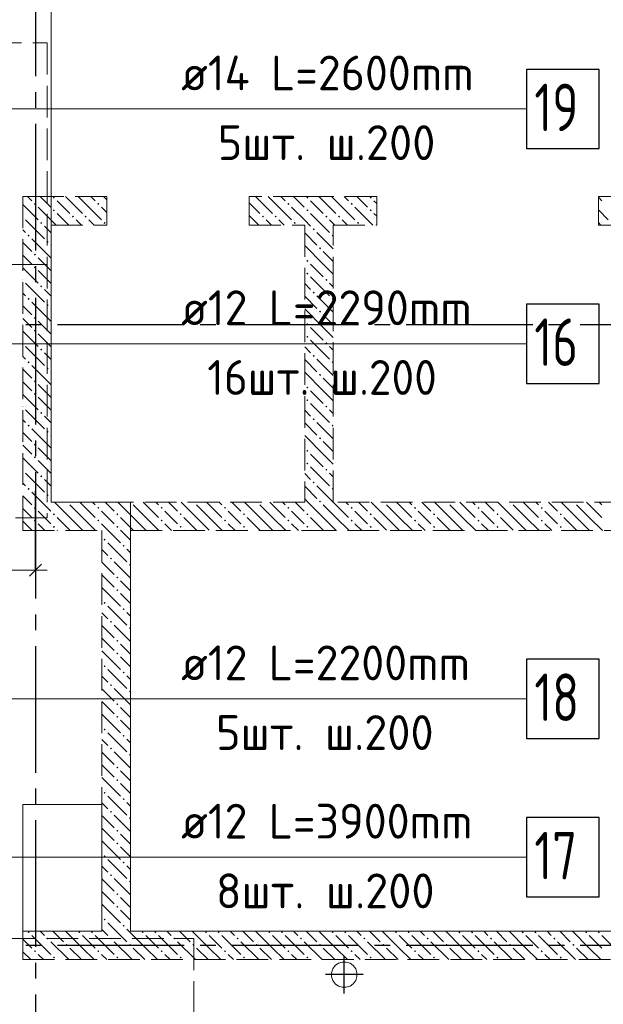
# Model space of a CAD drawing. Header units: millimetres. Extents: x 0 to 43617, y 0 to 59400.
# Tile 21 of 25: x 16225 to 19909, y 41958 to 48177. Entities that reach past the tile are written whole.
import ezdxf

# ---------------------------------------------------------------- set-up
doc = ezdxf.new("R2010")
doc.units = ezdxf.units.MM
doc.linetypes.add('______2', pattern=[270, 200, -70])
doc.linetypes.add('______5', pattern=[1100, 800, -100, 100, -100])
for name, color, linetype, lineweight in [('Standard', 7, 'Continuous', 25), ('ДОП Верх по У', 7, 'Continuous', 25), ('ЖБ Перекрытие верхний уровень', 7, 'Continuous', 35), ('ЖБ Стена верхний уровень', 7, 'Continuous', 35), ('Оси', 40, '______5', 18), ('Позиционная метка номер позиции', 7, 'Continuous', 13), ('Примечания', 7, 'Continuous', 25)]:
    doc.layers.add(name, color=color, linetype=linetype, lineweight=lineweight)
doc.styles.add('ISOCPEUR', font='txt')

msp = doc.modelspace()

# ---------------------------------------------------------------- hatches: boundary and pattern name
at = {"layer": 'ЖБ Стена верхний уровень', "linetype": 'Continuous', "lineweight": 18, "transparency": 33554687}
for points in [[(16314.5, 47013.1), (16321, 47019.6), (16327.5, 47013.1), (16321, 47006.6)], [(16434.5, 47053.1), (16440.9, 47059.6), (16447.4, 47053.1), (16440.9, 47046.6)], [(16714.5, 47013.1), (16721, 47019.6), (16727.5, 47013.1), (16721, 47006.6)], [(17914.5, 47013.1), (17921, 47019.6), (17927.5, 47013.1), (17921, 47006.6)], [(18034.5, 47053.1), (18040.9, 47059.6), (18047.4, 47053.1), (18040.9, 47046.6)], [(18314.5, 47013.1), (18321, 47019.6), (18327.4, 47013.1), (18321, 47006.6)], [(18434.5, 47053.1), (18440.9, 47059.6), (18447.4, 47053.1), (18440.9, 47046.6)], [(16434.5, 46973.1), (16440.9, 46979.6), (16447.4, 46973.1), (16440.9, 46966.6)], [(18034.5, 46973.1), (18040.9, 46979.6), (18047.4, 46973.1), (18040.9, 46966.6)], [(18434.5, 46973.1), (18440.9, 46979.6), (18447.4, 46973.1), (18440.9, 46966.6)], [(16244, 46936.6), (16247.4, 46933.1), (16244, 46929.7)], [(16354.4, 46893.1), (16360.9, 46899.6), (16367.4, 46893.1), (16360.9, 46886.6)], [(16554.4, 46933.1), (16560.9, 46939.6), (16567.4, 46933.1), (16560.9, 46926.6)], [(16634.5, 46933.1), (16640.9, 46939.6), (16647.4, 46933.1), (16640.9, 46926.6)], [(16754.4, 46893.1), (16760.9, 46899.6), (16767.4, 46893.1), (16760.9, 46886.6)], [(17754.4, 46933.1), (17760.9, 46939.6), (17767.4, 46933.1), (17760.9, 46926.6)], [(17834.5, 46933.1), (17840.9, 46939.6), (17847.4, 46933.1), (17840.9, 46926.6)], [(17954.4, 46893.1), (17960.9, 46899.6), (17967.4, 46893.1), (17960.9, 46886.6)], [(18154.4, 46933.1), (18160.9, 46939.6), (18167.4, 46933.1), (18160.9, 46926.6)], [(18234.5, 46933.1), (18240.9, 46939.6), (18247.4, 46933.1), (18240.9, 46926.6)], [(18354.4, 46893.1), (18360.9, 46899.6), (18367.4, 46893.1), (18360.9, 46886.6)], [(18074.5, 46853.1), (18081, 46859.6), (18087.5, 46853.1), (18081, 46846.6)], [(16274.5, 46813.1), (16281, 46819.6), (16287.5, 46813.1), (16281, 46806.6)], [(16394.5, 46773.1), (16401, 46779.6), (16407.5, 46773.1), (16401, 46766.6)], [(18194.5, 46813.1), (18201, 46819.6), (18204, 46816.6), (18204, 46809.7), (18201, 46806.6)], [(18114.5, 46733.1), (18121, 46739.6), (18127.5, 46733.1), (18121, 46726.6)], [(16314.5, 46693.1), (16321, 46699.6), (16327.5, 46693.1), (16321, 46686.6)], [(18034.5, 46653.1), (18040.9, 46659.6), (18047.4, 46653.1), (18040.9, 46646.6)], [(16314.5, 46613.1), (16321, 46619.6), (16327.5, 46613.1), (16321, 46606.6)], [(16244, 46536.6), (16247.4, 46533.1), (16244, 46529.7)], [(18034.5, 46573.1), (18040.9, 46579.6), (18047.4, 46573.1), (18040.9, 46566.6)], [(18154.4, 46533.1), (18160.9, 46539.6), (18167.4, 46533.1), (18160.9, 46526.6)], [(16354.4, 46493.1), (16360.9, 46499.6), (16367.4, 46493.1), (16360.9, 46486.6)], [(18074.5, 46453.1), (18081, 46459.6), (18087.5, 46453.1), (18081, 46446.6)], [(16274.5, 46413.1), (16281, 46419.6), (16287.5, 46413.1), (16281, 46406.6)], [(18194.5, 46413.1), (18201, 46419.6), (18204, 46416.6), (18204, 46409.7), (18201, 46406.6)], [(16394.5, 46373.1), (16401, 46379.6), (16407.5, 46373.1), (16401, 46366.6)], [(18114.5, 46333.1), (18121, 46339.6), (18127.5, 46333.1), (18121, 46326.6)], [(16314.5, 46293.1), (16321, 46299.6), (16327.5, 46293.1), (16321, 46286.6)], [(16314.5, 46213.1), (16321, 46219.6), (16327.5, 46213.1), (16321, 46206.6)], [(18034.5, 46253.1), (18040.9, 46259.6), (18047.4, 46253.1), (18040.9, 46246.6)], [(18034.5, 46173.1), (18040.9, 46179.6), (18047.4, 46173.1), (18040.9, 46166.6)], [(16244, 46136.6), (16247.4, 46133.1), (16244, 46129.7)], [(16354.4, 46093.1), (16360.9, 46099.6), (16367.4, 46093.1), (16360.9, 46086.6)], [(18154.4, 46133.1), (18160.9, 46139.6), (18167.4, 46133.1), (18160.9, 46126.6)], [(18074.5, 46053.1), (18081, 46059.6), (18087.5, 46053.1), (18081, 46046.6)], [(16274.5, 46013.1), (16281, 46019.6), (16287.5, 46013.1), (16281, 46006.6)], [(16394.5, 45973.1), (16401, 45979.6), (16407.5, 45973.1), (16401, 45966.6)], [(18194.5, 46013.1), (18201, 46019.6), (18204, 46016.6), (18204, 46009.7), (18201, 46006.6)], [(16314.5, 45893.1), (16321, 45899.6), (16327.5, 45893.1), (16321, 45886.6)], [(18114.5, 45933.1), (18121, 45939.6), (18127.5, 45933.1), (18121, 45926.6)], [(18034.5, 45853.1), (18040.9, 45859.6), (18047.4, 45853.1), (18040.9, 45846.6)], [(16314.5, 45813.1), (16321, 45819.6), (16327.5, 45813.1), (16321, 45806.6)], [(18034.5, 45773.1), (18040.9, 45779.6), (18047.4, 45773.1), (18040.9, 45766.6)], [(16244, 45736.6), (16247.4, 45733.1), (16244, 45729.7)], [(18154.4, 45733.1), (18160.9, 45739.6), (18167.4, 45733.1), (18160.9, 45726.6)], [(16354.4, 45693.1), (16360.9, 45699.6), (16367.4, 45693.1), (16360.9, 45686.6)], [(18074.5, 45653.1), (18081, 45659.6), (18087.5, 45653.1), (18081, 45646.6)], [(16274.5, 45613.1), (16281, 45619.6), (16287.5, 45613.1), (16281, 45606.6)], [(18194.5, 45613.1), (18201, 45619.6), (18204, 45616.6), (18204, 45609.7), (18201, 45606.6)], [(16394.5, 45573.1), (16401, 45579.6), (16407.5, 45573.1), (16401, 45566.6)], [(18114.5, 45533.1), (18121, 45539.6), (18127.5, 45533.1), (18121, 45526.6)], [(16314.5, 45493.1), (16321, 45499.6), (16327.5, 45493.1), (16321, 45486.6)], [(16314.5, 45413.1), (16321, 45419.6), (16327.5, 45413.1), (16321, 45406.6)], [(18034.5, 45453.1), (18040.9, 45459.6), (18047.4, 45453.1), (18040.9, 45446.6)], [(18034.5, 45373.1), (18040.9, 45379.6), (18047.4, 45373.1), (18040.9, 45366.6)], [(18154.4, 45333.1), (18160.9, 45339.6), (18167.4, 45333.1), (18160.9, 45326.6)], [(16244, 45336.6), (16247.4, 45333.1), (16244, 45329.7)], [(16354.4, 45293.1), (16360.9, 45299.6), (16367.4, 45293.1), (16360.9, 45286.6)], [(16274.5, 45213.1), (16281, 45219.6), (16287.5, 45213.1), (16281, 45206.6)], [(18074.5, 45253.1), (18081, 45259.6), (18087.5, 45253.1), (18081, 45246.6)], [(18194.5, 45213.1), (18201, 45219.6), (18204, 45216.6), (18204, 45209.7), (18201, 45206.6)], [(16394.5, 45173.1), (16401, 45179.6), (16407.5, 45173.1), (16401, 45166.6)], [(16314.5, 45093.1), (16321, 45099.6), (16327.5, 45093.1), (16321, 45086.6)], [(16524.3, 45130), (16521, 45126.6), (16517.6, 45130)], [(16714.5, 45093.1), (16721, 45099.6), (16727.5, 45093.1), (16721, 45086.6)], [(16924.3, 45130), (16921, 45126.6), (16917.6, 45130)], [(17114.5, 45093.1), (17121, 45099.6), (17127.5, 45093.1), (17121, 45086.6)], [(17324.3, 45130), (17321, 45126.6), (17317.6, 45130)], [(17514.5, 45093.1), (17521, 45099.6), (17527.5, 45093.1), (17521, 45086.6)], [(17724.3, 45130), (17721, 45126.6), (17717.6, 45130)], [(17914.5, 45093.1), (17921, 45099.6), (17927.5, 45093.1), (17921, 45086.6)], [(18114.5, 45133.1), (18121, 45139.6), (18127.5, 45133.1), (18124.3, 45130), (18117.6, 45130)], [(18124.3, 45130), (18121, 45126.6), (18117.6, 45130)], [(18314.5, 45093.1), (18321, 45099.6), (18327.4, 45093.1), (18321, 45086.6)], [(18524.3, 45130), (18521, 45126.6), (18517.6, 45130)], [(18714.5, 45093.1), (18721, 45099.6), (18727.4, 45093.1), (18721, 45086.6)], [(18924.3, 45130), (18921, 45126.6), (18917.6, 45130)], [(19114.5, 45093.1), (19121, 45099.6), (19127.4, 45093.1), (19121, 45086.6)], [(19324.3, 45130), (19321, 45126.6), (19317.6, 45130)], [(19514.5, 45093.1), (19521, 45099.6), (19527.4, 45093.1), (19521, 45086.6)], [(19724.3, 45130), (19721, 45126.6), (19717.6, 45130)], [(16434.5, 45053.1), (16440.9, 45059.6), (16447.4, 45053.1), (16440.9, 45046.6)], [(16834.5, 45053.1), (16840.9, 45059.6), (16847.4, 45053.1), (16840.9, 45046.6)], [(17234.5, 45053.1), (17240.9, 45059.6), (17247.4, 45053.1), (17240.9, 45046.6)], [(17634.5, 45053.1), (17640.9, 45059.6), (17647.4, 45053.1), (17640.9, 45046.6)], [(18034.5, 45053.1), (18040.9, 45059.6), (18047.4, 45053.1), (18040.9, 45046.6)], [(18434.5, 45053.1), (18440.9, 45059.6), (18447.4, 45053.1), (18440.9, 45046.6)], [(18834.5, 45053.1), (18840.9, 45059.6), (18847.4, 45053.1), (18840.9, 45046.6)], [(19234.5, 45053.1), (19240.9, 45059.6), (19247.4, 45053.1), (19240.9, 45046.6)], [(19634.5, 45053.1), (19640.9, 45059.6), (19647.4, 45053.1), (19640.9, 45046.6)], [(16314.5, 45013.1), (16321, 45019.6), (16327.5, 45013.1), (16321, 45006.6)], [(16434.5, 44973.1), (16440.9, 44979.6), (16447.4, 44973.1), (16440.9, 44966.6)], [(16714.5, 45013.1), (16721, 45019.6), (16727.5, 45013.1), (16721, 45006.6)], [(16834.5, 44973.1), (16840.9, 44979.6), (16847.4, 44973.1), (16840.9, 44966.6)], [(17114.5, 45013.1), (17121, 45019.6), (17127.5, 45013.1), (17121, 45006.6)], [(17234.5, 44973.1), (17240.9, 44979.6), (17247.4, 44973.1), (17240.9, 44966.6)], [(17514.5, 45013.1), (17521, 45019.6), (17527.5, 45013.1), (17521, 45006.6)], [(17634.5, 44973.1), (17640.9, 44979.6), (17647.4, 44973.1), (17640.9, 44966.6)], [(17914.5, 45013.1), (17921, 45019.6), (17927.5, 45013.1), (17921, 45006.6)], [(18034.5, 44973.1), (18040.9, 44979.6), (18047.4, 44973.1), (18040.9, 44966.6)], [(18314.5, 45013.1), (18321, 45019.6), (18327.4, 45013.1), (18321, 45006.6)], [(18434.5, 44973.1), (18440.9, 44979.6), (18447.4, 44973.1), (18440.9, 44966.6)], [(18714.5, 45013.1), (18721, 45019.6), (18727.4, 45013.1), (18721, 45006.6)], [(18834.5, 44973.1), (18840.9, 44979.6), (18847.4, 44973.1), (18840.9, 44966.6)], [(19114.5, 45013.1), (19121, 45019.6), (19127.4, 45013.1), (19121, 45006.6)], [(19234.5, 44973.1), (19240.9, 44979.6), (19247.4, 44973.1), (19240.9, 44966.6)], [(19514.5, 45013.1), (19521, 45019.6), (19527.4, 45013.1), (19521, 45006.6)], [(19634.5, 44973.1), (19640.9, 44979.6), (19647.4, 44973.1), (19640.9, 44966.6)], [(16754.4, 44893.1), (16760.9, 44899.6), (16767.4, 44893.1), (16760.9, 44886.6)], [(16874.5, 44853.1), (16881, 44859.6), (16887.5, 44853.1), (16881, 44846.6)], [(16794.5, 44773.1), (16801, 44779.6), (16807.5, 44773.1), (16801, 44766.6)], [(16914.5, 44733.1), (16921, 44739.6), (16924, 44736.6), (16924, 44729.7), (16921, 44726.6)], [(16834.5, 44653.1), (16840.9, 44659.6), (16847.4, 44653.1), (16840.9, 44646.6)], [(16834.5, 44573.1), (16840.9, 44579.6), (16847.4, 44573.1), (16840.9, 44566.6)], [(16754.4, 44493.1), (16760.9, 44499.6), (16767.4, 44493.1), (16760.9, 44486.6)], [(16874.5, 44453.1), (16881, 44459.6), (16887.5, 44453.1), (16881, 44446.6)], [(16794.5, 44373.1), (16801, 44379.6), (16807.5, 44373.1), (16801, 44366.6)], [(16914.5, 44333.1), (16921, 44339.6), (16924, 44336.6), (16924, 44329.7), (16921, 44326.6)], [(16834.5, 44253.1), (16840.9, 44259.6), (16847.4, 44253.1), (16840.9, 44246.6)], [(16834.5, 44173.1), (16840.9, 44179.6), (16847.4, 44173.1), (16840.9, 44166.6)], [(16754.4, 44093.1), (16760.9, 44099.6), (16767.4, 44093.1), (16760.9, 44086.6)], [(16874.5, 44053.1), (16881, 44059.6), (16887.5, 44053.1), (16881, 44046.6)], [(16794.5, 43973.1), (16801, 43979.6), (16807.5, 43973.1), (16801, 43966.6)], [(16914.5, 43933.1), (16921, 43939.6), (16924, 43936.6), (16924, 43929.7), (16921, 43926.6)], [(16834.5, 43853.1), (16840.9, 43859.6), (16847.4, 43853.1), (16840.9, 43846.6)], [(16834.5, 43773.1), (16840.9, 43779.6), (16847.4, 43773.1), (16840.9, 43766.6)], [(16754.4, 43693.1), (16760.9, 43699.6), (16767.4, 43693.1), (16760.9, 43686.6)], [(16874.5, 43653.1), (16881, 43659.6), (16887.5, 43653.1), (16881, 43646.6)], [(16794.5, 43573.1), (16801, 43579.6), (16807.5, 43573.1), (16801, 43566.6)], [(16914.5, 43533.1), (16921, 43539.6), (16924, 43536.6), (16924, 43529.7), (16921, 43526.6)], [(16834.5, 43453.1), (16840.9, 43459.6), (16847.4, 43453.1), (16840.9, 43446.6)], [(16834.5, 43373.1), (16840.9, 43379.6), (16847.4, 43373.1), (16840.9, 43366.6)], [(16754.4, 43293.1), (16760.9, 43299.6), (16767.4, 43293.1), (16760.9, 43286.6)], [(16874.5, 43253.1), (16881, 43259.6), (16887.5, 43253.1), (16881, 43246.6)], [(16794.5, 43173.1), (16801, 43179.6), (16807.5, 43173.1), (16801, 43166.6)], [(16914.5, 43133.1), (16921, 43139.6), (16924, 43136.6), (16924, 43129.7), (16921, 43126.6)], [(16834.5, 43053.1), (16840.9, 43059.6), (16847.4, 43053.1), (16840.9, 43046.6)], [(16834.5, 42973.1), (16840.9, 42979.6), (16847.4, 42973.1), (16840.9, 42966.6)], [(16754.4, 42893.1), (16760.9, 42899.6), (16767.4, 42893.1), (16760.9, 42886.6)], [(16874.5, 42853.1), (16881, 42859.6), (16887.5, 42853.1), (16881, 42846.6)], [(16794.5, 42773.1), (16801, 42779.6), (16807.5, 42773.1), (16801, 42766.6)], [(16914.5, 42733.1), (16921, 42739.6), (16924, 42736.6), (16924, 42729.7), (16921, 42726.6)], [(16834.5, 42653.1), (16840.9, 42659.6), (16847.4, 42653.1), (16840.9, 42646.6)], [(16834.5, 42573.1), (16840.9, 42579.6), (16847.4, 42573.1), (16840.9, 42566.6)], [(16754.4, 42493.1), (16760.9, 42499.6), (16767.4, 42493.1), (16760.9, 42486.6)], [(16274.5, 42413.1), (16281, 42419.6), (16287.5, 42413.1), (16281, 42406.6)], [(16594.5, 42413.1), (16601, 42419.6), (16607.5, 42413.1), (16601, 42406.6)], [(16674.5, 42413.1), (16681, 42419.6), (16687.5, 42413.1), (16681, 42406.6)], [(16874.5, 42453.1), (16881, 42459.6), (16887.5, 42453.1), (16881, 42446.6)], [(16994.5, 42413.1), (17001, 42419.6), (17007.5, 42413.1), (17001, 42406.6)], [(17074.5, 42413.1), (17081, 42419.6), (17087.5, 42413.1), (17081, 42406.6)], [(17394.5, 42413.1), (17401, 42419.6), (17407.5, 42413.1), (17401, 42406.6)], [(17474.5, 42413.1), (17481, 42419.6), (17487.5, 42413.1), (17481, 42406.6)], [(17794.5, 42413.1), (17801, 42419.6), (17807.5, 42413.1), (17801, 42406.6)], [(17874.5, 42413.1), (17881, 42419.6), (17887.5, 42413.1), (17881, 42406.6)], [(18194.5, 42413.1), (18201, 42419.6), (18207.5, 42413.1), (18201, 42406.6)], [(18274.5, 42413.1), (18281, 42419.6), (18287.5, 42413.1), (18281, 42406.6)], [(18594.5, 42413.1), (18601, 42419.6), (18607.5, 42413.1), (18601, 42406.6)], [(18674.5, 42413.1), (18681, 42419.6), (18687.5, 42413.1), (18681, 42406.6)], [(18994.5, 42413.1), (19001, 42419.6), (19007.5, 42413.1), (19001, 42406.6)], [(19074.5, 42413.1), (19081, 42419.6), (19087.5, 42413.1), (19081, 42406.6)], [(19394.5, 42413.1), (19401, 42419.6), (19407.5, 42413.1), (19401, 42406.6)], [(19474.5, 42413.1), (19481, 42419.6), (19487.5, 42413.1), (19481, 42406.6)], [(19794.5, 42413.1), (19801, 42419.6), (19807.5, 42413.1), (19801, 42406.6)], [(19874.5, 42413.1), (19881, 42419.6), (19887.5, 42413.1), (19881, 42406.6)], [(16394.5, 42373.1), (16401, 42379.6), (16407.5, 42373.1), (16401, 42366.6)], [(16794.5, 42373.1), (16801, 42379.6), (16807.5, 42373.1), (16801, 42366.6)], [(17194.5, 42373.1), (17201, 42379.6), (17207.5, 42373.1), (17201, 42366.6)], [(17594.5, 42373.1), (17601, 42379.6), (17607.5, 42373.1), (17601, 42366.6)], [(17994.5, 42373.1), (18001, 42379.6), (18007.5, 42373.1), (18001, 42366.6)], [(18394.5, 42373.1), (18401, 42379.6), (18407.5, 42373.1), (18401, 42366.6)], [(18794.5, 42373.1), (18801, 42379.6), (18807.5, 42373.1), (18801, 42366.6)], [(19194.5, 42373.1), (19201, 42379.6), (19207.5, 42373.1), (19201, 42366.6)], [(19594.5, 42373.1), (19601, 42379.6), (19607.5, 42373.1), (19601, 42366.6)], [(16314.5, 42293.1), (16321, 42299.6), (16327.5, 42293.1), (16321, 42286.6)], [(16514.5, 42333.1), (16521, 42339.6), (16527.5, 42333.1), (16521, 42326.6)], [(16714.5, 42293.1), (16721, 42299.6), (16727.5, 42293.1), (16721, 42286.6)], [(16914.5, 42333.1), (16921, 42339.6), (16927.5, 42333.1), (16921, 42326.6)], [(17114.5, 42293.1), (17121, 42299.6), (17127.5, 42293.1), (17121, 42286.6)], [(17314.5, 42333.1), (17321, 42339.6), (17327.5, 42333.1), (17321, 42326.6)], [(17514.5, 42293.1), (17521, 42299.6), (17527.5, 42293.1), (17521, 42286.6)], [(17714.5, 42333.1), (17721, 42339.6), (17727.5, 42333.1), (17721, 42326.6)], [(17914.5, 42293.1), (17921, 42299.6), (17927.5, 42293.1), (17921, 42286.6)], [(18114.5, 42333.1), (18121, 42339.6), (18127.5, 42333.1), (18121, 42326.6)], [(18314.5, 42293.1), (18321, 42299.6), (18327.5, 42293.1), (18321, 42286.6)], [(18514.5, 42333.1), (18521, 42339.6), (18527.5, 42333.1), (18521, 42326.6)], [(18714.5, 42293.1), (18721, 42299.6), (18727.4, 42293.1), (18721, 42286.6)], [(18914.5, 42333.1), (18921, 42339.6), (18927.4, 42333.1), (18921, 42326.6)], [(19114.5, 42293.1), (19121, 42299.6), (19127.4, 42293.1), (19121, 42286.6)], [(19314.5, 42333.1), (19321, 42339.6), (19327.4, 42333.1), (19321, 42326.6)], [(19514.5, 42293.1), (19521, 42299.6), (19527.4, 42293.1), (19521, 42286.6)], [(19714.5, 42333.1), (19721, 42339.6), (19727.4, 42333.1), (19721, 42326.6)], [(16434.5, 42253.1), (16440.9, 42259.6), (16447.4, 42253.1), (16440.9, 42246.6)], [(16834.5, 42253.1), (16840.9, 42259.6), (16847.4, 42253.1), (16840.9, 42246.6)], [(17234.5, 42253.1), (17240.9, 42259.6), (17247.4, 42253.1), (17240.9, 42246.6)], [(17634.5, 42253.1), (17640.9, 42259.6), (17647.4, 42253.1), (17640.9, 42246.6)], [(18034.5, 42253.1), (18040.9, 42259.6), (18047.4, 42253.1), (18040.9, 42246.6)], [(18434.5, 42253.1), (18440.9, 42259.6), (18447.4, 42253.1), (18440.9, 42246.6)], [(18834.5, 42253.1), (18840.9, 42259.6), (18847.4, 42253.1), (18840.9, 42246.6)], [(19234.5, 42253.1), (19240.9, 42259.6), (19247.4, 42253.1), (19240.9, 42246.6)], [(19634.5, 42253.1), (19640.9, 42259.6), (19647.4, 42253.1), (19640.9, 42246.6)]]:
    msp.add_hatch(color=7, dxfattribs=at).paths.add_polyline_path(points, flags=16)

# ---------------------------------------------------------------- linework, layer by layer
at = {"layer": 'Standard', "color": 251, "linetype": 'Continuous', "lineweight": -3, "true_color": 0x656565, "transparency": 33554687}
for q in [(16324, 45200.2), (16324, 44825), (16324, 44575)]:
    msp.add_line((16324, 44700), q, dxfattribs=at)
at = {"layer": 'Standard', "color": 7, "linetype": 'Continuous', "lineweight": 25, "transparency": 33554687}
msp.add_line((16286.5, 44662.5), (16361.5, 44737.5), dxfattribs=at)
at = {"layer": 'Standard', "color": 7, "linetype": 'Continuous', "lineweight": 13, "transparency": 33554687}
for p, q in [((14687, 44700), (16324, 44700)), ((16324, 44700), (16399, 44700))]:
    msp.add_line(p, q, dxfattribs=at)
at = {"layer": 'Standard', "color": 8, "linetype": '______5', "lineweight": -3, "transparency": 33554687}
for p, q in [((18274, 42025.5), (18274, 42264.5)), ((18393.5, 42145), (18154.5, 42145))]:
    msp.add_line(p, q, dxfattribs=at)
at = {"layer": 'ДОП Верх по У', "color": 7, "linetype": 'Continuous', "lineweight": 13, "transparency": 33554687}
for p, q in [((17224, 47613), (19332, 47613)), ((17224, 46130), (19310, 46130)), ((17224, 43887), (19310, 43887)), ((17224, 42887), (19310, 42887))]:
    msp.add_line(p, q, dxfattribs=at)
at = {"layer": 'ДОП Верх по У', "color": 7, "linetype": 'Continuous', "lineweight": 18, "transparency": 33554687}
msp.add_line((14693, 46630), (16393, 46630), dxfattribs=at)
at = {"layer": 'ДОП Верх по У', "color": 7, "linetype": 'Continuous', "lineweight": 25, "transparency": 33554687}
for points in [[(19424, 47363), (19884, 47363), (19884, 47863), (19424, 47863), (19424, 47363)], [(19424, 45880), (19884, 45880), (19884, 46380), (19424, 46380), (19424, 45880)], [(19424, 43637), (19884, 43637), (19884, 44137), (19424, 44137), (19424, 43637)], [(19424, 42637), (19884, 42637), (19884, 43137), (19424, 43137), (19424, 42637)]]:
    msp.add_lwpolyline(points, dxfattribs=at)
at = {"layer": 'ЖБ Перекрытие верхний уровень', "color": 7, "linetype": 'Continuous', "lineweight": 18, "transparency": 33554687}
for p, q in [((16424, 45130), (16424, 50080)), ((16924, 45130), (16424, 45130)), ((16924, 42420), (16924, 45130)), ((16744, 43220), (16244, 43220)), ((16244, 43220), (16244, 42420)), ((16744, 42420), (16744, 43220)), ((16244, 42420), (16744, 42420)), ((22174, 42420), (16924, 42420)), ((18202.1, 42181.6), (18194.3, 42157.6)), ((18217, 42202), (18202.1, 42181.6)), ((18237.4, 42216.9), (18217, 42202)), ((18261.4, 42224.7), (18237.4, 42216.9)), ((18286.6, 42224.7), (18261.4, 42224.7)), ((18310.6, 42216.9), (18286.6, 42224.7)), ((18331, 42202), (18310.6, 42216.9)), ((18345.9, 42181.6), (18331, 42202)), ((18353.7, 42157.6), (18345.9, 42181.6)), ((18194.3, 42157.6), (18194.3, 42132.4)), ((18194.3, 42132.4), (18202.1, 42108.4)), ((18202.1, 42108.4), (18217, 42088)), ((18331, 42088), (18345.9, 42108.4)), ((18345.9, 42108.4), (18353.7, 42132.4)), ((18353.7, 42132.4), (18353.7, 42157.6)), ((18217, 42088), (18237.4, 42073.1)), ((18237.4, 42073.1), (18261.4, 42065.3)), ((18261.4, 42065.3), (18286.6, 42065.3)), ((18286.6, 42065.3), (18310.6, 42073.1)), ((18310.6, 42073.1), (18331, 42088))]:
    msp.add_line(p, q, dxfattribs=at)
at = {"layer": 'ЖБ Стена верхний уровень', "color": 251, "linetype": '______2', "lineweight": 13, "true_color": 0x656565, "transparency": 33554687}
for p, q in [((16424, 47060), (16244, 47060)), ((16244, 47060), (16244, 45130)), ((16774, 47060), (16424, 47060)), ((16774, 47060), (16774, 46880)), ((17674, 46880), (17674, 47060)), ((18024, 47060), (17674, 47060)), ((18204, 47060), (18024, 47060)), ((18479, 47060), (18204, 47060)), ((18479, 47060), (18479, 46880)), ((19879, 46880), (19879, 47060)), ((20864, 47060), (19879, 47060)), ((16424, 45130), (16424, 46880)), ((16424, 46880), (16774, 46880)), ((17674, 46880), (18024, 46880)), ((18024, 46880), (18024, 45130)), ((18204, 46880), (18479, 46880)), ((18204, 45130), (18204, 46880)), ((19879, 46880), (20864, 46880)), ((16244, 45130), (16244, 44950)), ((18024, 45130), (16424, 45130)), ((20864, 45130), (18204, 45130)), ((16244, 44950), (16744, 44950)), ((16744, 44950), (16744, 42420)), ((16924, 44950), (18024, 44950)), ((16924, 42420), (16924, 44950)), ((18024, 44950), (20864, 44950)), ((16744, 42420), (16244, 42420)), ((16244, 42420), (16244, 42240)), ((22024, 42420), (16924, 42420)), ((16244, 42240), (22024, 42240))]:
    msp.add_line(p, q, dxfattribs=at)
at = {"layer": 'ЖБ Стена верхний уровень', "color": 9, "linetype": 'Continuous', "lineweight": 18, "true_color": 0xc7c7c7, "transparency": 33554687}
for p, q in [((16274.1, 47060), (16301, 47033.1)), ((16381, 47033.1), (16354.1, 47060)), ((16421, 46993.1), (16381, 47033.1)), ((16460.9, 47033.1), (16540.9, 46953.1)), ((16540.9, 47033.1), (16514.1, 47060)), ((16540.9, 47033.1), (16621, 46953.1)), ((16594.1, 47060), (16621, 47033.1)), ((16621, 47033.1), (16740.9, 46913.1)), ((16674.1, 47060), (16701, 47033.1)), ((16774, 47040.1), (16754.1, 47060)), ((17674, 47020.1), (17740.9, 46953.1)), ((17740.9, 47033.1), (17714.1, 47060)), ((17740.9, 47033.1), (17821, 46953.1)), ((17794.1, 47060), (17821, 47033.1)), ((17821, 47033.1), (17940.9, 46913.1)), ((17874.1, 47060), (17901, 47033.1)), ((17981, 47033.1), (17954.1, 47060)), ((18021, 46993.1), (17981, 47033.1)), ((18060.9, 47033.1), (18140.9, 46953.1)), ((18140.9, 47033.1), (18114.1, 47060)), ((18140.9, 47033.1), (18204, 46970.1)), ((18194.1, 47060), (18204, 47050.1)), ((18204, 47050.1), (18221, 47033.1)), ((18221, 47033.1), (18340.9, 46913.1)), ((18274.1, 47060), (18301, 47033.1)), ((18381, 47033.1), (18354.1, 47060)), ((18421, 46993.1), (18381, 47033.1)), ((18460.9, 47033.1), (18479, 47015.1)), ((19879, 47055.1), (19901, 47033.1)), ((16244, 47010.1), (16340.9, 46913.1)), ((16340.9, 46993.1), (16424, 46910.1)), ((16740.9, 46993.1), (16774, 46960.1)), ((17940.9, 46993.1), (18024, 46910.1)), ((18204, 46970.1), (18221, 46953.1)), ((19879, 46975.1), (19940.9, 46913.1)), ((16260.9, 46913.1), (16381, 46793.1)), ((17674, 46940.1), (17734.1, 46880)), ((17814.1, 46880), (17781, 46913.1)), ((17860.9, 46913.1), (17894.1, 46880)), ((18024, 46910.1), (18060.9, 46873.1)), ((18060.9, 46953.1), (18181, 46833.1)), ((18204, 46890.1), (18181, 46913.1)), ((18460.9, 46953.1), (18479, 46935.1)), ((19879, 46895.1), (19894.1, 46880)), ((16260.9, 46833.1), (16244, 46850.1)), ((16381, 46873.1), (16424, 46830.1)), ((18204, 46730.1), (18101, 46833.1)), ((16244, 46770.1), (16301, 46713.1)), ((16301, 46793.1), (16421, 46673.1)), ((18024, 46830.1), (18101, 46753.1)), ((16424, 46750.1), (16421, 46753.1)), ((18140.9, 46633.1), (18024, 46750.1)), ((18140.9, 46713.1), (18204, 46650.1)), ((16244, 46690.1), (16301, 46633.1)), ((16381, 46633.1), (16340.9, 46673.1)), ((16244, 46610.1), (16340.9, 46513.1)), ((16340.9, 46593.1), (16424, 46510.1)), ((16421, 46593.1), (16381, 46633.1)), ((18060.9, 46633.1), (18140.9, 46553.1)), ((18140.9, 46633.1), (18204, 46570.1)), ((18060.9, 46553.1), (18181, 46433.1)), ((16260.9, 46513.1), (16381, 46393.1)), ((16381, 46473.1), (16424, 46430.1)), ((18024, 46510.1), (18060.9, 46473.1)), ((18204, 46490.1), (18181, 46513.1)), ((16260.9, 46433.1), (16244, 46450.1)), ((18024, 46430.1), (18101, 46353.1)), ((18204, 46330.1), (18101, 46433.1)), ((16244, 46370.1), (16301, 46313.1)), ((16301, 46393.1), (16421, 46273.1)), ((16424, 46350.1), (16421, 46353.1)), ((18140.9, 46233.1), (18024, 46350.1)), ((16244, 46290.1), (16301, 46233.1)), ((16381, 46233.1), (16340.9, 46273.1)), ((18140.9, 46313.1), (18204, 46250.1)), ((16244, 46210.1), (16340.9, 46113.1)), ((16421, 46193.1), (16381, 46233.1)), ((18060.9, 46233.1), (18140.9, 46153.1)), ((18140.9, 46233.1), (18204, 46170.1)), ((16340.9, 46193.1), (16424, 46110.1)), ((18060.9, 46153.1), (18181, 46033.1)), ((16260.9, 46113.1), (16381, 45993.1)), ((18024, 46110.1), (18060.9, 46073.1)), ((18204, 46090.1), (18181, 46113.1)), ((16260.9, 46033.1), (16244, 46050.1)), ((16381, 46073.1), (16424, 46030.1)), ((18024, 46030.1), (18101, 45953.1)), ((18204, 45930.1), (18101, 46033.1)), ((16244, 45970.1), (16301, 45913.1)), ((16301, 45993.1), (16421, 45873.1)), ((16424, 45950.1), (16421, 45953.1)), ((18140.9, 45833.1), (18024, 45950.1)), ((18140.9, 45913.1), (18204, 45850.1)), ((16244, 45890.1), (16301, 45833.1)), ((16381, 45833.1), (16340.9, 45873.1)), ((16244, 45810.1), (16340.9, 45713.1)), ((16340.9, 45793.1), (16424, 45710.1)), ((16421, 45793.1), (16381, 45833.1)), ((18060.9, 45833.1), (18140.9, 45753.1)), ((18140.9, 45833.1), (18204, 45770.1)), ((16260.9, 45713.1), (16381, 45593.1)), ((18060.9, 45753.1), (18181, 45633.1)), ((18204, 45690.1), (18181, 45713.1)), ((16260.9, 45633.1), (16244, 45650.1)), ((16381, 45673.1), (16424, 45630.1)), ((18024, 45710.1), (18060.9, 45673.1)), ((16301, 45593.1), (16421, 45473.1)), ((18024, 45630.1), (18101, 45553.1)), ((18204, 45530.1), (18101, 45633.1)), ((16244, 45570.1), (16301, 45513.1)), ((16424, 45550.1), (16421, 45553.1)), ((18140.9, 45433.1), (18024, 45550.1)), ((16244, 45490.1), (16301, 45433.1)), ((16381, 45433.1), (16340.9, 45473.1)), ((18140.9, 45513.1), (18204, 45450.1)), ((16244, 45410.1), (16340.9, 45313.1)), ((16421, 45393.1), (16381, 45433.1)), ((18060.9, 45433.1), (18140.9, 45353.1)), ((18140.9, 45433.1), (18204, 45370.1)), ((16340.9, 45393.1), (16424, 45310.1)), ((18060.9, 45353.1), (18181, 45233.1)), ((16260.9, 45313.1), (16381, 45193.1)), ((18024, 45310.1), (18060.9, 45273.1)), ((18204, 45290.1), (18181, 45313.1)), ((16260.9, 45233.1), (16244, 45250.1)), ((16381, 45273.1), (16424, 45230.1)), ((18024, 45230.1), (18101, 45153.1)), ((18204, 45130.1), (18101, 45233.1)), ((16244, 45170.1), (16284.1, 45130)), ((16301, 45193.1), (16364.1, 45130)), ((16424, 45150.1), (16421, 45153.1)), ((16244, 45090.1), (16301, 45033.1)), ((16284.1, 45130), (16301, 45113.1)), ((16364.1, 45130), (16421, 45073.1)), ((16540.9, 45033.1), (16444.1, 45130)), ((16540.9, 45113.1), (16621, 45033.1)), ((16621, 45113.1), (16604.1, 45130)), ((16621, 45113.1), (16701, 45033.1)), ((16684.1, 45130), (16701, 45113.1)), ((16764.1, 45130), (16821, 45073.1)), ((16940.9, 45033.1), (16844.1, 45130)), ((16940.9, 45113.1), (17021, 45033.1)), ((17021, 45113.1), (17004.1, 45130)), ((17021, 45113.1), (17101, 45033.1)), ((17084.1, 45130), (17101, 45113.1)), ((17164.1, 45130), (17221, 45073.1)), ((17340.9, 45033.1), (17244.1, 45130)), ((17340.9, 45113.1), (17421, 45033.1)), ((17421, 45113.1), (17404.1, 45130)), ((17421, 45113.1), (17501, 45033.1)), ((17484.1, 45130), (17501, 45113.1)), ((17564.1, 45130), (17621, 45073.1)), ((17740.9, 45033.1), (17644.1, 45130)), ((17740.9, 45113.1), (17821, 45033.1)), ((17821, 45113.1), (17804.1, 45130)), ((17821, 45113.1), (17901, 45033.1)), ((17884.1, 45130), (17901, 45113.1)), ((17964.1, 45130), (18021, 45073.1)), ((18044.1, 45130), (18024, 45150.1)), ((18140.9, 45033.1), (18044.1, 45130)), ((18140.9, 45113.1), (18221, 45033.1)), ((18221, 45113.1), (18204.1, 45130)), ((18221, 45113.1), (18301, 45033.1)), ((18284.1, 45130), (18301, 45113.1)), ((18364.1, 45130), (18421, 45073.1)), ((18540.9, 45033.1), (18444.1, 45130)), ((18540.9, 45113.1), (18621, 45033.1)), ((18621, 45113.1), (18604.1, 45130)), ((18621, 45113.1), (18701, 45033.1)), ((18684.1, 45130), (18701, 45113.1)), ((18764.1, 45130), (18821, 45073.1)), ((18940.9, 45033.1), (18844.1, 45130)), ((18940.9, 45113.1), (19021, 45033.1)), ((19021, 45113.1), (19004.1, 45130)), ((19021, 45113.1), (19101, 45033.1)), ((19084.1, 45130), (19101, 45113.1)), ((19164.1, 45130), (19221, 45073.1)), ((19340.9, 45033.1), (19244.1, 45130)), ((19340.9, 45113.1), (19421, 45033.1)), ((19421, 45113.1), (19404.1, 45130)), ((19421, 45113.1), (19501, 45033.1)), ((19484.1, 45130), (19501, 45113.1)), ((19564.1, 45130), (19621, 45073.1)), ((19740.9, 45033.1), (19644.1, 45130)), ((19740.9, 45113.1), (19821, 45033.1)), ((19821, 45113.1), (19804.1, 45130)), ((19821, 45113.1), (19901, 45033.1)), ((19884.1, 45130), (19901, 45113.1)), ((16381, 45033.1), (16340.9, 45073.1)), ((16421, 44993.1), (16381, 45033.1)), ((16460.9, 45033.1), (16540.9, 44953.1)), ((16540.9, 45033.1), (16621, 44953.1)), ((16621, 45033.1), (16704.1, 44950)), ((16781, 45033.1), (16740.9, 45073.1)), ((16821, 44993.1), (16781, 45033.1)), ((16860.9, 45033.1), (16940.9, 44953.1)), ((16940.9, 45033.1), (17021, 44953.1)), ((17021, 45033.1), (17104.1, 44950)), ((17181, 45033.1), (17140.9, 45073.1)), ((17221, 44993.1), (17181, 45033.1)), ((17260.9, 45033.1), (17340.9, 44953.1)), ((17340.9, 45033.1), (17421, 44953.1)), ((17421, 45033.1), (17504.1, 44950)), ((17581, 45033.1), (17540.9, 45073.1)), ((17621, 44993.1), (17581, 45033.1)), ((17660.9, 45033.1), (17740.9, 44953.1)), ((17740.9, 45033.1), (17821, 44953.1)), ((17821, 45033.1), (17904.1, 44950)), ((17981, 45033.1), (17940.9, 45073.1)), ((18021, 44993.1), (17981, 45033.1)), ((18060.9, 45033.1), (18140.9, 44953.1)), ((18140.9, 45033.1), (18221, 44953.1)), ((18221, 45033.1), (18304.1, 44950)), ((18381, 45033.1), (18340.9, 45073.1)), ((18421, 44993.1), (18381, 45033.1)), ((18460.9, 45033.1), (18540.9, 44953.1)), ((18540.9, 45033.1), (18621, 44953.1)), ((18621, 45033.1), (18704.1, 44950)), ((18781, 45033.1), (18740.9, 45073.1)), ((18821, 44993.1), (18781, 45033.1)), ((18860.9, 45033.1), (18940.9, 44953.1)), ((18940.9, 45033.1), (19021, 44953.1)), ((19021, 45033.1), (19104.1, 44950)), ((19181, 45033.1), (19140.9, 45073.1)), ((19221, 44993.1), (19181, 45033.1)), ((19260.9, 45033.1), (19340.9, 44953.1)), ((19340.9, 45033.1), (19421, 44953.1)), ((19421, 45033.1), (19504.1, 44950)), ((19581, 45033.1), (19540.9, 45073.1)), ((19621, 44993.1), (19581, 45033.1)), ((19660.9, 45033.1), (19740.9, 44953.1)), ((19740.9, 45033.1), (19821, 44953.1)), ((19821, 45033.1), (19904.1, 44950)), ((16244, 45010.1), (16304.1, 44950)), ((16340.9, 44993.1), (16384.1, 44950)), ((16740.9, 44993.1), (16784.1, 44950)), ((17140.9, 44993.1), (17184.1, 44950)), ((17540.9, 44993.1), (17584.1, 44950)), ((17940.9, 44993.1), (17984.1, 44950)), ((18340.9, 44993.1), (18384.1, 44950)), ((18740.9, 44993.1), (18784.1, 44950)), ((19140.9, 44993.1), (19184.1, 44950)), ((19540.9, 44993.1), (19584.1, 44950)), ((16460.9, 44953.1), (16464.1, 44950)), ((16784.1, 44950), (16860.9, 44873.1)), ((16860.9, 44953.1), (16864.1, 44950)), ((16864.1, 44950), (16924, 44890.1)), ((17260.9, 44953.1), (17264.1, 44950)), ((17660.9, 44953.1), (17664.1, 44950)), ((18060.9, 44953.1), (18064.1, 44950)), ((18460.9, 44953.1), (18464.1, 44950)), ((18860.9, 44953.1), (18864.1, 44950)), ((19260.9, 44953.1), (19264.1, 44950)), ((19660.9, 44953.1), (19664.1, 44950)), ((16781, 44873.1), (16901, 44753.1)), ((16744, 44830.1), (16781, 44793.1)), ((16924, 44810.1), (16901, 44833.1)), ((16744, 44750.1), (16821, 44673.1)), ((16924, 44650.1), (16821, 44753.1)), ((16781, 44633.1), (16744, 44670.1)), ((16821, 44593.1), (16781, 44633.1)), ((16860.9, 44633.1), (16924, 44570.1)), ((16744, 44590.1), (16860.9, 44473.1)), ((16860.9, 44553.1), (16924, 44490.1)), ((16781, 44473.1), (16901, 44353.1)), ((16744, 44430.1), (16781, 44393.1)), ((16924, 44410.1), (16901, 44433.1)), ((16744, 44350.1), (16821, 44273.1)), ((16924, 44250.1), (16821, 44353.1)), ((16781, 44233.1), (16744, 44270.1)), ((16821, 44193.1), (16781, 44233.1)), ((16860.9, 44233.1), (16924, 44170.1)), ((16744, 44190.1), (16860.9, 44073.1)), ((16860.9, 44153.1), (16924, 44090.1)), ((16781, 44073.1), (16901, 43953.1)), ((16924, 44010.1), (16901, 44033.1)), ((16744, 44030.1), (16781, 43993.1)), ((16744, 43950.1), (16821, 43873.1)), ((16924, 43850.1), (16821, 43953.1)), ((16781, 43833.1), (16744, 43870.1)), ((16744, 43790.1), (16860.9, 43673.1)), ((16821, 43793.1), (16781, 43833.1)), ((16860.9, 43833.1), (16924, 43770.1)), ((16860.9, 43753.1), (16924, 43690.1)), ((16781, 43673.1), (16901, 43553.1)), ((16744, 43630.1), (16781, 43593.1)), ((16924, 43610.1), (16901, 43633.1)), ((16744, 43550.1), (16821, 43473.1)), ((16924, 43450.1), (16821, 43553.1)), ((16781, 43433.1), (16744, 43470.1)), ((16821, 43393.1), (16781, 43433.1)), ((16860.9, 43433.1), (16924, 43370.1)), ((16744, 43390.1), (16860.9, 43273.1)), ((16860.9, 43353.1), (16924, 43290.1)), ((16744, 43230.1), (16781, 43193.1)), ((16781, 43273.1), (16901, 43153.1)), ((16924, 43210.1), (16901, 43233.1)), ((16744, 43150.1), (16821, 43073.1)), ((16924, 43050.1), (16821, 43153.1)), ((16781, 43033.1), (16744, 43070.1)), ((16744, 42990.1), (16860.9, 42873.1)), ((16821, 42993.1), (16781, 43033.1)), ((16860.9, 43033.1), (16924, 42970.1)), ((16860.9, 42953.1), (16924, 42890.1)), ((16781, 42873.1), (16901, 42753.1)), ((16744, 42830.1), (16781, 42793.1)), ((16924, 42810.1), (16901, 42833.1)), ((16744, 42750.1), (16821, 42673.1)), ((16924, 42650.1), (16821, 42753.1)), ((16781, 42633.1), (16744, 42670.1)), ((16821, 42593.1), (16781, 42633.1)), ((16860.9, 42633.1), (16924, 42570.1)), ((16744, 42590.1), (16860.9, 42473.1)), ((16860.9, 42553.1), (16924, 42490.1)), ((16354.1, 42420), (16381, 42393.1)), ((16434.1, 42420), (16501, 42353.1)), ((16621, 42313.1), (16514.1, 42420)), ((16744, 42430.1), (16754.1, 42420)), ((16754.1, 42420), (16781, 42393.1)), ((16781, 42473.1), (16834.1, 42420)), ((16834.1, 42420), (16901, 42353.1)), ((16914.1, 42420), (16901, 42433.1)), ((17021, 42313.1), (16914.1, 42420)), ((17154.1, 42420), (17181, 42393.1)), ((17234.1, 42420), (17301, 42353.1)), ((17421, 42313.1), (17314.1, 42420)), ((17554.1, 42420), (17581, 42393.1)), ((17634.1, 42420), (17701, 42353.1)), ((17821, 42313.1), (17714.1, 42420)), ((17954.1, 42420), (17981, 42393.1)), ((18034.1, 42420), (18101, 42353.1)), ((18221, 42313.1), (18114.1, 42420)), ((18354.1, 42420), (18381, 42393.1)), ((18434.1, 42420), (18501, 42353.1)), ((18621, 42313.1), (18514.1, 42420)), ((18754.1, 42420), (18781, 42393.1)), ((18834.1, 42420), (18901, 42353.1)), ((19021, 42313.1), (18914.1, 42420)), ((19154.1, 42420), (19181, 42393.1)), ((19234.1, 42420), (19301, 42353.1)), ((19421, 42313.1), (19314.1, 42420)), ((19554.1, 42420), (19581, 42393.1)), ((19634.1, 42420), (19701, 42353.1)), ((19821, 42313.1), (19714.1, 42420)), ((16244, 42370.1), (16301, 42313.1)), ((16301, 42393.1), (16421, 42273.1)), ((16534.1, 42240), (16421, 42353.1)), ((16621, 42393.1), (16701, 42313.1)), ((16701, 42393.1), (16821, 42273.1)), ((16934.1, 42240), (16821, 42353.1)), ((17021, 42393.1), (17101, 42313.1)), ((17101, 42393.1), (17221, 42273.1)), ((17334.1, 42240), (17221, 42353.1)), ((17421, 42393.1), (17501, 42313.1)), ((17501, 42393.1), (17621, 42273.1)), ((17734.1, 42240), (17621, 42353.1)), ((17821, 42393.1), (17901, 42313.1)), ((17901, 42393.1), (18021, 42273.1)), ((18134.1, 42240), (18021, 42353.1)), ((18221, 42393.1), (18301, 42313.1)), ((18301, 42393.1), (18421, 42273.1)), ((18534.1, 42240), (18421, 42353.1)), ((18621, 42393.1), (18701, 42313.1)), ((18701, 42393.1), (18821, 42273.1)), ((18934.1, 42240), (18821, 42353.1)), ((19021, 42393.1), (19101, 42313.1)), ((19101, 42393.1), (19221, 42273.1)), ((19334.1, 42240), (19221, 42353.1)), ((19421, 42393.1), (19501, 42313.1)), ((19501, 42393.1), (19621, 42273.1)), ((19734.1, 42240), (19621, 42353.1)), ((19821, 42393.1), (19901, 42313.1)), ((19901, 42393.1), (20021, 42273.1)), ((16540.9, 42313.1), (16614.1, 42240)), ((16621, 42313.1), (16694.1, 42240)), ((16940.9, 42313.1), (17014.1, 42240)), ((17021, 42313.1), (17094.1, 42240)), ((17340.9, 42313.1), (17414.1, 42240)), ((17421, 42313.1), (17494.1, 42240)), ((17740.9, 42313.1), (17814.1, 42240)), ((17821, 42313.1), (17894.1, 42240)), ((18140.9, 42313.1), (18214.1, 42240)), ((18221, 42313.1), (18294.1, 42240)), ((18540.9, 42313.1), (18614.1, 42240)), ((18621, 42313.1), (18694.1, 42240)), ((18940.9, 42313.1), (19014.1, 42240)), ((19021, 42313.1), (19094.1, 42240)), ((19340.9, 42313.1), (19414.1, 42240)), ((19421, 42313.1), (19494.1, 42240)), ((19740.9, 42313.1), (19814.1, 42240)), ((19821, 42313.1), (19894.1, 42240)), ((16244, 42290.1), (16294.1, 42240)), ((16374.1, 42240), (16340.9, 42273.1)), ((16774.1, 42240), (16740.9, 42273.1)), ((17174.1, 42240), (17140.9, 42273.1)), ((17574.1, 42240), (17540.9, 42273.1)), ((17974.1, 42240), (17940.9, 42273.1)), ((18374.1, 42240), (18340.9, 42273.1)), ((18774.1, 42240), (18740.9, 42273.1)), ((19174.1, 42240), (19140.9, 42273.1)), ((19574.1, 42240), (19540.9, 42273.1))]:
    msp.add_line(p, q, dxfattribs=at)
for points in [[(18340.9, 46993.1), (18454.1, 46880), (18454.1, 46880)], [(16424, 46910.1), (16454.1, 46880), (16454.1, 46880)], [(16460.9, 46953.1), (16534.1, 46880), (16534.1, 46880)], [(16614.1, 46880), (16614.1, 46880), (16581, 46913.1)], [(16660.9, 46913.1), (16694.1, 46880), (16694.1, 46880)], [(18260.9, 46913.1), (18294.1, 46880), (18294.1, 46880)], [(18214.1, 46880), (18214.1, 46880), (18204, 46890.1)]]:
    msp.add_lwpolyline(points, dxfattribs=at)
at = {"layer": 'Оси', "color": 8, "linetype": '______5', "lineweight": -3, "transparency": 33554687}
for p, q in [((16324, 57420), (16324, 7100)), ((22764, 46250), (3600, 46250)), ((22764, 42330), (3600, 42330))]:
    msp.add_line(p, q, dxfattribs=at)
at = {"layer": 'Позиционная метка номер позиции', "color": 7, "linetype": 'Continuous', "lineweight": 13, "transparency": 33554687}
for points in [[(12954, 46243), (13454, 46743), (13454, 47613), (19424, 47613)], [(15643, 46630), (16143, 46130), (19424, 46130)], [(14431.6, 42973), (14931.6, 43473), (14931.6, 43887), (19424, 43887)], [(15374, 41587), (15847.8, 42060.8), (15847.8, 42887), (19424, 42887)]]:
    msp.add_lwpolyline(points, dxfattribs=at)
at = {"layer": 'Примечания', "color": 7, "linetype": '______2', "lineweight": 18, "transparency": 33554687}
for p, q in [((14687, 48030), (16399, 48030)), ((16399, 48030), (16399, 45030)), ((16399, 45030), (14687, 45030)), ((13424, 42373), (17324, 42373)), ((17324, 42373), (17324, 40973))]:
    msp.add_line(p, q, dxfattribs=at)

# ---------------------------------------------------------------- texts
at = {"layer": 'ДОП Верх по У', "color": 7, "linetype": 'Continuous', "lineweight": 13, "transparency": 33554687, "attachment_point": 7, "style": 'ISOCPEUR'}
for s, insert, char_height, width in [('\\W0.96;ø14 L=2600mm ', (17244, 47730.4), 220, 2172.611), ('\\W0.75;19', (19474, 47473), 300, 472.289), ('\\W0.97;5шт. ш.200 ', (17475, 47290.4), 220, 1712.324), ('\\W0.96;ø12 L=2290mm ', (17244, 46247.4), 220, 2150.516), ('\\W0.75;16', (19474, 45990), 300, 472.289), ('\\W0.95;16шт. ш.200 ', (17409, 45807.3), 220, 1819.9), ('\\W0.96;ø12 L=2200mm ', (17244, 44004.4), 220, 2150.516), ('\\W0.75;18', (19474, 43747), 300, 472.289), ('\\W0.97;5шт. ш.200 ', (17464, 43564.3), 220, 1712.331), ('\\W0.96;ø12 L=3900mm ', (17244, 43004.4), 220, 2150.516), ('\\W0.75;17', (19474, 42747), 300, 472.289), ('\\W0.97;8шт. ш.200 ', (17464, 42564.3), 220, 1712.331)]:
    msp.add_mtext(s, dxfattribs=dict(at, insert=insert, char_height=char_height, width=width))

doc.saveas('drawing.dxf')
